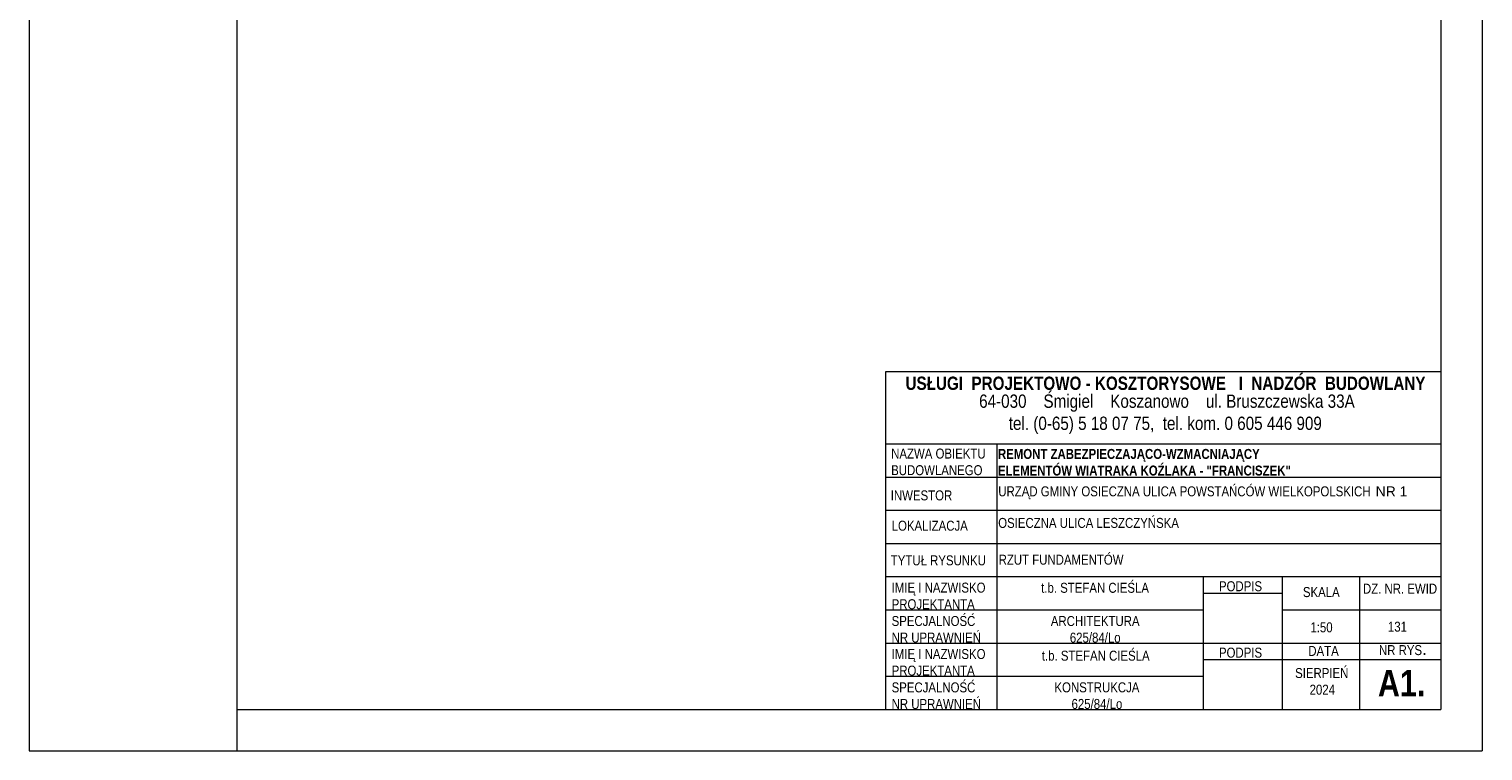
# Model space of a CAD drawing. Header units: millimetres. Extents: x -80660 to 263001, y 590205 to 619905.
# Tile 1 of 64: x -80660 to -70155, y 605055 to 610273. Entities that reach past the tile are written whole.
import ezdxf

# ---------------------------------------------------------------- set-up
doc = ezdxf.new("R2010")
doc.units = ezdxf.units.MM
doc.layers.add('l.c.9', color=3, linetype='Continuous', lineweight=9)

msp = doc.modelspace()

# ---------------------------------------------------------------- linework, layer by layer
at = {"layer": 'l.c.9', "color": 0}
for p, q in [((-80659.95, 619904.52), (-80659.95, 605054.52)), ((-80659.95, 619904.52), (-80659.95, 605054.52)), ((-80659.95, 619904.52), (-80659.95, 605054.52)), ((-79159.95, 619904.52), (-79159.95, 605054.52)), ((-70159.95, 619904.52), (-70159.95, 605054.52)), ((-70459.95, 619504.52), (-70459.95, 605354.52)), ((-70459.95, 607794.65), (-74470.98, 607794.65)), ((-74470.98, 607794.65), (-74470.98, 605354.52)), ((-70459.95, 607794.65), (-70459.95, 605354.52)), ((-70459.95, 607794.65), (-70459.95, 605354.52)), ((-70459.95, 607794.65), (-70459.95, 605354.52)), ((-74470.98, 607274.52), (-70459.95, 607274.52)), ((-73668.56, 607274.52), (-73668.56, 605354.52)), ((-74470.98, 607034.52), (-70459.95, 607034.52)), ((-74470.98, 606794.52), (-70459.95, 606794.52)), ((-74470.98, 606554.52), (-70459.95, 606554.52)), ((-74470.98, 606314.52), (-70459.95, 606314.52)), ((-72176.28, 606314.52), (-72176.28, 605354.52)), ((-71604.63, 606314.52), (-71604.63, 605354.52)), ((-71047.33, 606314.52), (-71047.33, 605354.52)), ((-72176.28, 606194.52), (-71604.63, 606194.52)), ((-74470.98, 606074.52), (-72176.28, 606074.52)), ((-71604.63, 606074.52), (-70459.95, 606074.52)), ((-74470.98, 605834.52), (-70459.95, 605834.52)), ((-72176.28, 605714.52), (-70459.95, 605714.52)), ((-74470.98, 605594.52), (-72176.28, 605594.52)), ((-79159.95, 605354.52), (-70459.95, 605354.52)), ((-74470.98, 605354.52), (-70459.95, 605354.52)), ((-80659.95, 605054.52), (-70159.95, 605054.52))]:
    msp.add_line(p, q, dxfattribs=at)

# ---------------------------------------------------------------- texts
for s, insert, char_height, attachment_point in [('{\\fArial Narrow|b1|i0|c238|p34;USŁUGI  PROJEKTOWO - KOSZTORYSOWE   I  NADZÓR  BUDOWLANY\\fArial Narrow|b0|i0|c238|p34;  \\P                              }', (-74327.17, 607760.28), 96, 1), ('{\\fArial|b1|i0|c238|p34;\\P\\pxse0.8125;\\fArial Narrow|b1|i0|c238|p34;\\H0.9x;REMONT ZABEZPIECZAJĄCO-WZMACNIAJĄCY\\PELEMENTÓW WIATRAKA KOŹLAKA - "FRANCISZEK"}', (-73659.58, 607370.74), 80, 1), ('{\\fArial Narrow|b0|i0|c238|p34;RZUT FUNDAMENTÓW}', (-73654.44, 606472.87), 72, 1), ('{\\fArial Narrow|b0|i0|c238|p34;t.b. STEFAN CIEŚLA}', (-73347.32, 606269.72), 72, 1), ('\\P\\pxse0.83333;{\\fArial Narrow|b0|i0|c238|p34;ARCHITEKTURA\\P625/84/Lo}', (-72956.6, 605992.95), 72, 5), ('{\\fArial Narrow|b0|i0|c238|p34;t.b. STEFAN CIEŚLA}', (-73342.43, 605779.06), 72, 1), ('\\P\\pxse0.83333;{\\fArial Narrow|b0|i0|c238|p34;KONSTRUKCJA\\P625/84/Lo}', (-72944.18, 605513.7), 72, 5)]:
    msp.add_mtext(s, dxfattribs=dict(at, insert=insert, char_height=char_height, attachment_point=attachment_point))
at = {"layer": 'l.c.9', "color": 0, "attachment_point": 1}
for s, insert, char_height, width in [('{\\fArial Narrow|b0|i0|c238|p34;64-030    Śmigiel    Koszanowo    ul. Bruszczewska 33A\\P       tel. (0-65) 5 18 07 75,  tel. kom. 0 605 446 909}', (-73795.29, 607630.88), 96, 4580.4641), ('\\pxse0.83333;{\\fArial Narrow|b0|i0|c238|p34;NAZWA OBIEKTU\\PBUDOWLANEGO}', (-74430.88, 607239.98), 72, 1008.2239), ('{\\fArial Narrow|b0|i0|c238|p34;\\H0.75x;URZĄD GMINY OSIECZNA ULICA POWSTAŃCÓW WIELKOPOLSKICH\\fArial|b1|i0|c238|p34;\\H1.3334x; \\fArial|b0|i0|c238|p34;\\H0.749963x;NR 1\\fArial|b1|i0|c238|p34;\\H1.3334x;  }', (-73656.9, 606966.93), 96, 5186.1333), ('\\pxse0.83333;{\\fArial Narrow|b0|i0|c238|p34;INWESTOR}', (-74433.94, 606937.61), 72, 1008.2239), ('{\\fArial Narrow|b0|i0|c238|p34;\\H0.75x;OSIECZNA ULICA LESZCZYŃSKA\\fArial|b1|i0|c238|p34;\\H1.3333x;       }', (-73657.58, 606738.65), 96, 5186.1333), ('{\\fArial Narrow|b0|i0|c238|p34;LOKALIZACJA}', (-74427.14, 606718.54), 72, 1008.2239), ('{\\fArial Narrow|b0|i0|c238|p34;TYTUŁ RYSUNKU}', (-74433.73, 606467.98), 72, 1008.2239), ('\\pxse0.83333;{\\fArial Narrow|b0|i0|c238|p34;IMIĘ I NAZWISKO\\P\\pse0.83333;PROJEKTANTA}', (-74427.43, 606271.08), 72, 1008.2239), ('{\\fArial Narrow|b0|i0|c238|p34;PODPIS}', (-72062.46, 606280.97), 72, 586.9248), ('{\\fArial Narrow|b0|i0|c238|p34;SKALA}', (-71455.97, 606238.82), 72, 1008.2239), ('{\\fArial|b1|i0|c238|p34;              \\fArial Narrow|b1|i0|c238|p34;   \\fArial Narrow|b0|i0|c238|p34; \\H0.75x; DZ. NR. EWID }', (-71688.84, 606263.39), 96, 5186.1333), ('\\pxse0.83333;{\\fArial Narrow|b0|i0|c238|p34;SPECJALNOŚĆ\\PNR UPRAWNIEŃ}', (-74427.67, 606029.8), 72, 1008.2239), ('{\\fArial Narrow|b0|i0|c238|p34;1:50}', (-71401.64, 605984.13), 72, 389.7936), ('{\\fArial Narrow|b0|i0|c238|p34;131}', (-70841.55, 605988.85), 72, 5186.1333), ('{\\fArial Narrow|b0|i0|c238|p34;DATA}', (-71416.76, 605813.26), 72, 1008.2239), ('{\\fArial Narrow|b0|i0|c238|p34;\\H0.75x;NR RYS}.', (-70906.41, 605843.3), 96, 638.9588), ('\\pxse0.83333;{\\fArial Narrow|b0|i0|c238|p34;IMIĘ I NAZWISKO\\P\\pse0.83333;PROJEKTANTA}', (-74427.43, 605791.08), 72, 1008.2239), ('{\\fArial Narrow|b0|i0|c238|p34;PODPIS}', (-72062.46, 605800.97), 72, 586.9248), ('{\\fArial|b1|i0|c238|p34;  \\fArial Narrow|b0|i0|c238|p34;SIERPIEŃ\\P       2024}', (-71567.95, 605653.58), 72, 1134.6824), ('{\\fArial Narrow|b1|i0|c238|p34;A1.}', (-70913.88, 605640.45), 192, 3332.2667), ('\\pxse0.83333;{\\fArial Narrow|b0|i0|c238|p34;SPECJALNOŚĆ\\PNR UPRAWNIEŃ}', (-74427.67, 605549.8), 72, 1008.2239)]:
    msp.add_mtext(s, dxfattribs=dict(at, insert=insert, char_height=char_height, width=width))

doc.saveas('drawing.dxf')
